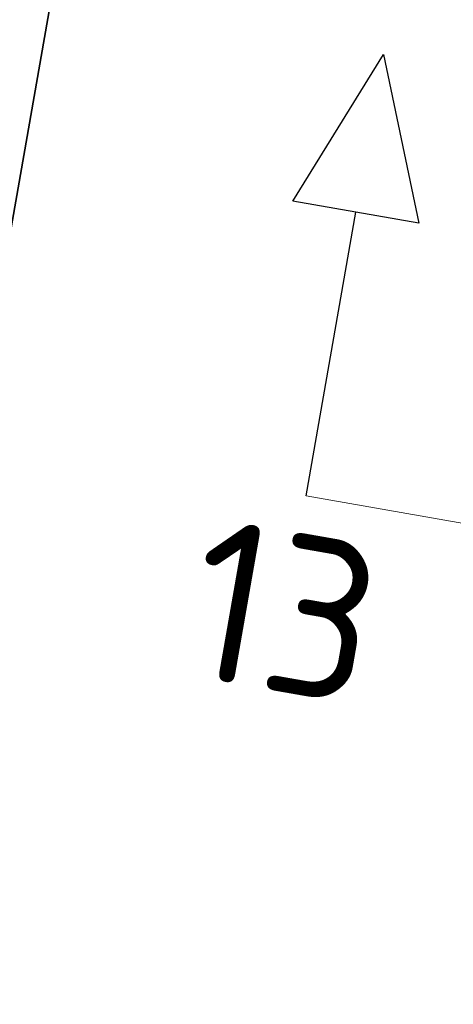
# Model space of a CAD drawing. Header units: metres. Extents: x 2514 to 227642, y 1683 to 852646.
# Tile 97 of 256: x 113802.37 to 113805.08, y 426238.8 to 426244.95. Entities that reach past the tile are written whole.
import ezdxf
from ezdxf.enums import TextEntityAlignment as Align

# ---------------------------------------------------------------- set-up
doc = ezdxf.new("R2010")
doc.units = ezdxf.units.M
doc.linetypes.add('XX-CENTER', pattern=[8, 5, -1, 1, -1])
for name, color, linetype, lineweight in [('B-WE-OG-BEBOUWING-GV', 4, 'Continuous', 35), ('X-XX-AL-VERWIJZING-S', 7, 'Continuous', 25), ('X-XX-AL-VERWIJZING_DOORSNEDE-G', 7, 'XX-CENTER', 18)]:
    doc.layers.add(name, color=color, linetype=linetype, lineweight=lineweight)
doc.styles.add('NLCS-ISO', font='NLCS-ISO.ttf', dxfattribs={"height": 1.8})

# ---------------------------------------------------------------- blocks, each defined once
blk = doc.blocks.new('SAL-VERWIJZING_DOORSNEDE_BOVEN-SO')
for p, q in [((-2, 9), (0, 14)), ((0, 14), (2, 9)), ((2, 9), (-2, 9)), ((0, 0), (0, 9))]:
    blk.add_line(p, q)
at = {"lineweight": 50, "style": 'NLCS-ISO'}
blk.add_attdef('...', text='', height=5, dxfattribs=at).set_placement((-0.053, -1.188), align=Align.TOP_CENTER)

msp = doc.modelspace()

# ---------------------------------------------------------------- linework, layer by layer
at = {"layer": 'B-WE-OG-BEBOUWING-GV'}
msp.add_lwpolyline([(113794.995, 426248.078), (113785.101, 426249.807), (113784.775, 426247.979), (113784.135, 426244.386), (113795.045, 426242.477), (113794.427, 426238.941), (113793.49, 426239.105), (113793.025, 426236.448), (113800.802, 426235.011), (113802.833, 426246.602)], close=True, dxfattribs=at)
at = {"layer": 'X-XX-AL-VERWIJZING_DOORSNEDE-G', "ltscale": 0.2, "flags": 128}
msp.add_lwpolyline([(113804.1591, 426241.9752), (113821.6416, 426238.9084)], dxfattribs=at)

# ---------------------------------------------------------------- block references
at = {"layer": 'X-XX-AL-VERWIJZING-S', "ltscale": 0.2, "xscale": 0.2, "yscale": 0.2, "zscale": 0.2, "rotation": 350.0500476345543}
msp.add_blockref('SAL-VERWIJZING_DOORSNEDE_BOVEN-SO', (113804.1591, 426241.9752), dxfattribs=at).add_auto_attribs({'...': '13'})

doc.saveas('drawing.dxf')
